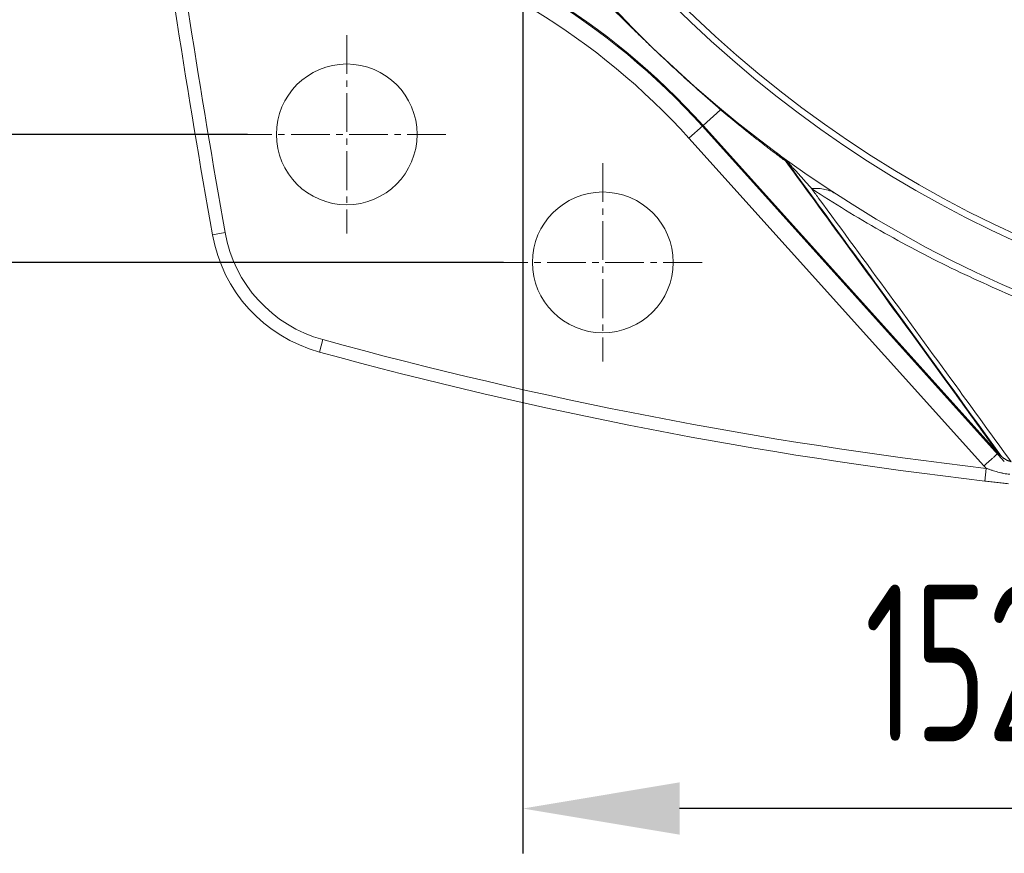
# Model space of a CAD drawing. Header units: millimetres. Extents: x 51337 to 61814, y -21781 to -12277.
# Tile 143 of 256: x 58405 to 58559, y -21143 to -21013. Entities that reach past the tile are written whole.
import ezdxf

# ---------------------------------------------------------------- set-up
doc = ezdxf.new("R2010")
doc.units = ezdxf.units.MM
doc.header["$LTSCALE"] = 0.3175
doc.linetypes.add('CENTER2', pattern=[28.575, 19.05, -3.175, 3.175, -3.175])
for name, color, linetype, lineweight in [('1轮廓实线层', 7, 'Continuous', 18), ('3中心线层', 1, 'CENTER2', 13), ('7标注层', 4, 'Continuous', 13)]:
    doc.layers.add(name, color=color, linetype=linetype, lineweight=lineweight)
doc.styles.add('PC_TEXTSTYLE', font='ISOCP.SHX', dxfattribs={"width": 0.707, "bigfont": 'GBCBIG.SHX'})
doc.dimstyles.new('GB_LINEAR', dxfattribs={"dimtxt": 3.5, "dimasz": 3.5, "dimexe": 1, "dimexo": 0, "dimgap": 1.5, "dimtad": 1, "dimdsep": 46, "dimtxsty": 'PC_TEXTSTYLE', "dimcen": 0, "dimclrd": 256, "dimclrt": 3, "dimadec": 0, "dimazin": 2, "dimtp": 0.1, "dimtm": 0.1, "dimtfac": 0.71, "dimtdec": 3, "dimtmove": 0, "dimatfit": 3, "dimfxl": 1, "dimtfill": 1, "dimarcsym": 0})

# ---------------------------------------------------------------- blocks, each defined once
blk = doc.blocks.new('*D65')
at = {"layer": '7标注层', "color": 0, "lineweight": -2, "transparency": 16777216}
for p, q in [((58440.38, -20730.71), (58370.25, -20730.71)), ((58440.38, -21030.71), (58370.25, -21030.71))]:
    blk.add_line(p, q, dxfattribs=at)
at = {"layer": '7标注层', "lineweight": -2, "transparency": 16777216}
blk.add_line((58377.25, -21006.21), (58377.25, -20755.21), dxfattribs=at)
at = {"layer": '7标注层', "lineweight": 18, "transparency": 16777216}
for points in [[(58381.34, -20755.21), (58373.17, -20755.21), (58377.25, -20730.71)], [(58373.17, -21006.21), (58381.34, -21006.21), (58377.25, -21030.71)]]:
    blk.add_solid(points, dxfattribs=at)
at = {"layer": 'Defpoints', "color": 0, "lineweight": 18, "transparency": 16777216}
for p in [(58377.25, -20730.71), (58440.38, -20730.71), (58440.38, -21030.71)]:
    blk.add_point(p, dxfattribs=at)
at = {"layer": '7标注层', "color": 3, "transparency": 16777216, "insert": (58354.5, -20880.71), "char_height": 24.5, "attachment_point": 5, "rotation": 90, "style": 'PC_TEXTSTYLE', "bg_fill": 3, "box_fill_scale": 1.1, "bg_fill_color": 257, "bg_fill_transparency": 0}
blk.add_mtext('300', dxfattribs=at)
blk = doc.blocks.new('*D66')
at = {"layer": '7标注层', "color": 0, "lineweight": -2, "transparency": 16777216}
for p, q in [((58480.38, -20710.71), (58324.88, -20710.71)), ((58480.38, -21050.71), (58324.88, -21050.71))]:
    blk.add_line(p, q, dxfattribs=at)
at = {"layer": '7标注层', "lineweight": -2, "transparency": 16777216}
blk.add_line((58331.88, -20735.21), (58331.88, -21026.21), dxfattribs=at)
at = {"layer": '7标注层', "lineweight": 18, "transparency": 16777216}
for points in [[(58335.97, -20735.21), (58327.8, -20735.21), (58331.88, -20710.71)], [(58327.8, -21026.21), (58335.97, -21026.21), (58331.88, -21050.71)]]:
    blk.add_solid(points, dxfattribs=at)
at = {"layer": 'Defpoints', "color": 0, "lineweight": 18, "transparency": 16777216}
for p in [(58480.38, -20710.71), (58331.88, -21050.71), (58480.38, -21050.71)]:
    blk.add_point(p, dxfattribs=at)
at = {"layer": '7标注层', "color": 3, "transparency": 16777216, "insert": (58309.13, -20880.71), "char_height": 24.5, "attachment_point": 5, "rotation": 90, "style": 'PC_TEXTSTYLE', "bg_fill": 3, "box_fill_scale": 1.1, "bg_fill_color": 257, "bg_fill_transparency": 0}
blk.add_mtext('340', dxfattribs=at)
blk = doc.blocks.new('*D70')
at = {"layer": '7标注层', "color": 0, "lineweight": -2, "transparency": 16777216}
for p, q in [((58483.38, -20743.71), (58483.38, -21143.05)), ((58635.88, -21098.9), (58635.88, -21143.05))]:
    blk.add_line(p, q, dxfattribs=at)
at = {"layer": '7标注层', "lineweight": -2, "transparency": 16777216}
blk.add_line((58611.38, -21136.05), (58507.88, -21136.05), dxfattribs=at)
at = {"layer": '7标注层', "lineweight": 18, "transparency": 16777216}
for points in [[(58507.88, -21131.96), (58507.88, -21140.13), (58483.38, -21136.05)], [(58611.38, -21140.13), (58611.38, -21131.96), (58635.88, -21136.05)]]:
    blk.add_solid(points, dxfattribs=at)
at = {"layer": 'Defpoints', "color": 0, "lineweight": 18, "transparency": 16777216}
for p in [(58483.38, -20743.71), (58635.88, -21098.9), (58483.38, -21136.05)]:
    blk.add_point(p, dxfattribs=at)
at = {"layer": '7标注层', "color": 3, "transparency": 16777216, "insert": (58559.63, -21113.3), "char_height": 24.5, "attachment_point": 5, "style": 'PC_TEXTSTYLE', "bg_fill": 3, "box_fill_scale": 1.1, "bg_fill_color": 257, "bg_fill_transparency": 0}
blk.add_mtext('152.5', dxfattribs=at)

msp = doc.modelspace()

# ---------------------------------------------------------------- linework, layer by layer
at = {"layer": '1轮廓实线层'}
for p, q in [((58511.56328, -21029.32157), (58514.29534, -21026.86161)), ((58511.56328, -21029.32157), (58509.33798, -21031.32524)), ((58558.61058, -21081.82949), (58511.43569, -21029.43645)), ((58511.56328, -21029.32157), (58557.66086, -21080.51811)), ((58555.43555, -21082.52179), (58509.33798, -21031.32524)), ((58436.87628, -21046.05293), (58434.90712, -21046.40276)), ((58452.14116, -21062.78946), (58451.61208, -21064.71821)), ((58555.79832, -21082.89496), (58555.56796, -21084.88165))]:
    msp.add_line(p, q, dxfattribs=at)
for centre, radius in [((58635.88175, -20880.71372), 183), ((58635.88175, -20880.71372), 182), ((58455.88175, -21030.71372), 11), ((58495.88175, -21050.71372), 11)]:
    msp.add_circle(centre, radius, dxfattribs=at)
for centre, radius, start, end in [((58635.88175, -20880.71372), 190, 6.8906438, 353.1093562), ((59981.33332, -20771.67379), 1570.64, 185.1786813, 190.07372926), ((59981.33332, -20771.67379), 1570.64, 185.1786813, 190.07372926), ((59981.33332, -20771.67379), 1568.64, 185.1786813, 190.07372926), ((58429.25332, -21103.43379), 110.58728, 42, 75.5718875), ((58429.25332, -21103.43379), 110.75898, 42, 75.5836195), ((58429.25332, -21103.43379), 107.76453, 42, 75.3738605), ((58457.74945, -21042.34473), 21.2, 190.073728, 254.6602597), ((58457.74945, -21042.34473), 23.2, 190.0737281, 254.6602597), ((58457.74945, -21042.34473), 23.2, 190.0737281, 254.6602597), ((58635.73332, -20393.51379), 694, 254.66025909, 263.38598632), ((58635.73332, -20393.51379), 696, 254.66025909, 263.38598632), ((58635.73332, -20393.51379), 696, 254.66025909, 263.38598632)]:
    msp.add_arc(centre, radius, start, end, dxfattribs=at)
for points, knots in [([(58514.29534, -21026.86161), (58513.1898, -21025.90584), (58512.09386, -21024.94391), (58510.46064, -21023.4884), (58509.91801, -21023.00113), (58509.10623, -21022.26668), (58508.70089, -21021.89857), (58508.22882, -21021.46748), (58507.99298, -21021.25151), (58507.87511, -21021.14342), (58507.81619, -21021.08935), (58507.78673, -21021.06231), (58507.772, -21021.04878), (58507.76463, -21021.04202), (58507.76095, -21021.03864), (58507.75911, -21021.03695), (58507.75819, -21021.03611), (58507.75779, -21021.03574), (58507.75753, -21021.0355), (58507.75743, -21021.03541), (58506.4602, -21019.84421), (58505.17827, -21018.64612), (58503.27206, -21016.83183), (58502.63943, -21016.22421), (58501.69385, -21015.30774), (58501.2219, -21014.84825), (58500.67257, -21014.30982), (58500.3982, -21014.04), (58500.26109, -21013.90493), (58500.19255, -21013.83736), (58500.15829, -21013.80356), (58500.14116, -21013.78666), (58500.13259, -21013.77821), (58500.12831, -21013.77398), (58500.12617, -21013.77187), (58500.1251, -21013.77081), (58500.12456, -21013.77029), (58500.1243, -21013.77002), (58500.12416, -21013.76989), (58500.12407, -21013.7698), (58500.12404, -21013.76977), (58499.03686, -21012.69701), (58497.96102, -21011.61875), (58496.36087, -21009.98871), (58495.82976, -21009.44326), (58495.03605, -21008.62144), (58494.63993, -21008.20961), (58494.17899, -21007.72745), (58493.94881, -21007.48593), (58493.83379, -21007.36506), (58493.77629, -21007.30459), (58493.74755, -21007.27435), (58493.73318, -21007.25923), (58493.726, -21007.25167), (58493.7224, -21007.24789), (58493.72061, -21007.246), (58493.71971, -21007.24506), (58493.71926, -21007.24458), (58493.71904, -21007.24435), (58493.71892, -21007.24423), (58493.71887, -21007.24418), (58493.71884, -21007.24414), (58493.71882, -21007.24412), (58492.45354, -21005.91245), (58491.20519, -21004.57246), (58488.73638, -21001.86622), (58487.5159, -21000.49998), (58486.30632, -20999.11644)], [0, 0, 0, 0, 0.0625, 0.0625, 0.09375, 0.09375, 0.109375, 0.1171875, 0.12109375, 0.123046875, 0.124023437, 0.124511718, 0.124755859, 0.124877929, 0.124938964, 0.124969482, 0.124984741, 0.12499237, 0.12499237, 0.125, 0.125, 0.187499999, 0.187499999, 0.218749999, 0.218749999, 0.234374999, 0.242187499, 0.246093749, 0.248046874, 0.249023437, 0.249511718, 0.249755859, 0.249877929, 0.249938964, 0.249969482, 0.24998474, 0.24999237, 0.249996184, 0.249998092, 0.249998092, 0.249999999, 0.249999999, 0.374999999, 0.374999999, 0.437499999, 0.437499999, 0.468749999, 0.484374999, 0.492187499, 0.496093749, 0.498046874, 0.499023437, 0.499511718, 0.499755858, 0.499877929, 0.499938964, 0.499969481, 0.49998474, 0.49999237, 0.499996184, 0.499998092, 0.499998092, 0.499999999, 0.499999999, 0.75, 0.75, 1, 1, 1, 1]), ([(58522.93191, -21033.4957), (58523.20087, -21033.69454), (58523.45981, -21033.90834), (58523.82994, -21034.24902), (58523.95027, -21034.3659), (58524.12585, -21034.54585), (58524.18356, -21034.6066), (58524.29728, -21034.72957), (58524.35327, -21034.79181), (58524.40844, -21034.85472)], [0, 0, 0, 0, 0.5, 0.5, 0.75, 0.75, 0.875, 0.875, 1, 1, 1, 1]), ([(58528.50925, -21039.18816), (58528.47705, -21039.15197), (58528.41309, -21039.08009), (58528.31764, -21038.97285), (58528.22339, -21038.86699), (58528.13032, -21038.7625), (58528.03846, -21038.65938), (58527.94779, -21038.55764), (58527.85831, -21038.45727), (58527.77004, -21038.35829), (58527.68297, -21038.26068), (58527.5971, -21038.16447), (58527.51244, -21038.06964), (58527.42899, -21037.9762), (58527.34674, -21037.88415), (58527.26571, -21037.79349), (58527.18588, -21037.70423), (58527.10727, -21037.61637), (58527.02988, -21037.52992), (58526.95369, -21037.44486), (58526.87873, -21037.36121), (58526.80498, -21037.27897), (58526.73246, -21037.19814), (58526.66115, -21037.11872), (58526.59106, -21037.04072), (58526.5222, -21036.96413), (58526.45456, -21036.88896), (58526.34058, -21036.76241), (58526.18447, -21036.58931), (58525.98993, -21036.3741), (58525.80966, -21036.17535), (58525.64369, -21035.99317), (58525.50074, -21035.83724), (58525.37792, -21035.70408), (58525.27254, -21035.59025), (58525.17193, -21035.48208), (58525.07613, -21035.37956), (58524.98513, -21035.28271), (58524.90956, -21035.20272), (58524.84873, -21035.13874), (58524.80197, -21035.08989), (58524.75728, -21035.04355), (58524.71468, -21034.9997), (58524.67415, -21034.95836), (58524.63571, -21034.91953), (58524.59935, -21034.8832), (58524.56508, -21034.84938), (58524.5329, -21034.81807), (58524.5028, -21034.78926), (58524.47478, -21034.76296), (58524.44884, -21034.73914), (58524.42493, -21034.71779), (58524.40302, -21034.69886), (58524.38301, -21034.68229), (58524.36482, -21034.66805), (58524.3486, -21034.65632), (58524.33475, -21034.6474), (58524.32339, -21034.64132), (58524.31434, -21034.6379), (58524.30746, -21034.63703), (58524.30268, -21034.63867), (58524.29999, -21034.64282), (58524.29938, -21034.64947), (58524.30086, -21034.65865), (58524.30443, -21034.67034), (58524.3101, -21034.68457), (58524.31787, -21034.70132), (58524.32774, -21034.72062), (58524.33971, -21034.74245), (58524.35379, -21034.76682), (58524.36999, -21034.79375), (58524.38825, -21034.82319), (58524.40159, -21034.84401), (58524.40845, -21034.85472)], [0, 0, 0, 0, 0.023176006, 0.046030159, 0.06856243, 0.090772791, 0.112661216, 0.134227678, 0.155472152, 0.176394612, 0.196995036, 0.217273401, 0.237229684, 0.256863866, 0.276175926, 0.295165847, 0.313833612, 0.332179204, 0.35020261, 0.367903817, 0.385282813, 0.40233959, 0.419074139, 0.435486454, 0.451576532, 0.46734437, 0.48278997, 0.497913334, 0.545202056, 0.588848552, 0.628853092, 0.665216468, 0.697940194, 0.721334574, 0.743435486, 0.764244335, 0.783762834, 0.801993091, 0.818937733, 0.828364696, 0.837237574, 0.845557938, 0.853327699, 0.860549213, 0.867225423, 0.873360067, 0.878957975, 0.884025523, 0.888571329, 0.892607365, 0.896150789, 0.899227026, 0.901875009, 0.904155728, 0.906163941, 0.908036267, 0.909938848, 0.91203065, 0.914433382, 0.917228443, 0.920467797, 0.924184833, 0.928401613, 0.933133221, 0.938390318, 0.944180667, 0.950510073, 0.95738298, 0.964802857, 0.972772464, 0.981294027, 0.990369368, 1, 1, 1, 1]), ([(58524.40846, -21034.85474), (58525.67069, -21036.57574), (58526.92809, -21038.29165), (58531.9158, -21045.10383), (58535.60972, -21050.16169), (58542.92487, -21060.20072), (58546.54609, -21065.18188), (58552.65921, -21073.60845), (58555.16748, -21077.07114), (58557.66087, -21080.51813)], [0, 0, 0, 0, 0.110380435, 0.110380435, 0.439456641, 0.439456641, 0.768532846, 0.768532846, 1, 1, 1, 1]), ([(58558.1736, -21081.03726), (58553.15747, -21074.10491), (58548.0846, -21067.11391), (58536.87467, -21051.71449), (58530.71204, -21043.27963), (58524.43734, -21034.72893)], [0, 0, 0, 0, 0.4583671, 0.4583671, 1, 1, 1, 1]), ([(58532.4154, -21040.07092), (58532.14321, -21039.8942), (58531.8528, -21039.74023), (58531.24191, -21039.48385), (58530.92145, -21039.38145), (58530.25872, -21039.23168), (58529.91649, -21039.18432), (58529.21966, -21039.14517), (58528.8651, -21039.15337), (58528.50923, -21039.18816)], [0, 0, 0, 0, 0.25, 0.25, 0.5, 0.5, 0.75, 0.75, 1, 1, 1, 1]), ([(58742.68518, -21039.55852), (58739.15526, -21041.85946), (58731.96071, -21046.22627), (58720.79395, -21052.05653), (58713.11955, -21055.45408), (58707.28529, -21057.81547), (58704.34855, -21058.94948), (58700.88978, -21060.1901), (58699.15246, -21060.78974), (58698.28185, -21061.08437), (58697.84606, -21061.2304), (58697.64362, -21061.29789), (58697.56379, -21061.32445), (58697.54578, -21061.33044), (58697.5431, -21061.33133), (58697.54225, -21061.33161), (58697.54189, -21061.33173), (58697.54164, -21061.33181), (58697.54155, -21061.33185), (58697.54017, -21061.3323), (58697.53406, -21061.33433), (58697.51818, -21061.33961), (58697.46443, -21061.35748), (58692.41103, -21063.03461), (58687.31091, -21064.50013), (58677.10142, -21066.99339), (58671.95252, -21068.03249), (58661.58965, -21069.6918), (58656.37568, -21070.31203), (58648.52358, -21070.92611), (58645.90102, -21071.0781), (58641.96162, -21071.22685), (58639.99053, -21071.28141), (58637.68898, -21071.31036), (58636.53778, -21071.31616), (58636.0032, -21071.31684), (58635.79244, -21071.31678), (58635.7436, -21071.31674), (58635.73589, -21071.31674), (58635.73204, -21071.31674), (58635.73064, -21071.31673), (58635.72797, -21071.31673), (58635.71592, -21071.31672), (58635.68247, -21071.31669), (58635.56472, -21071.31656), (58629.97684, -21071.3058), (58624.41567, -21071.0573), (58616.2302, -21070.34554), (58613.50637, -21070.05083), (58609.43014, -21069.52281), (58607.39441, -21069.23731), (58605.02409, -21068.86667), (58603.84018, -21068.67198), (58603.29081, -21068.5794), (58603.05843, -21068.53985), (58602.9845, -21068.52723), (58602.94753, -21068.52091), (58602.93103, -21068.51809), (58602.92509, -21068.51707), (58602.92377, -21068.51685), (58602.92322, -21068.51675), (58602.92141, -21068.51644), (58602.91778, -21068.51582), (58602.8368, -21068.50196), (58597.80656, -21067.63766), (58592.81562, -21066.57759), (58585.51304, -21064.72965), (58583.09029, -21064.06664), (58579.47518, -21063.00198), (58577.67238, -21062.45211), (58575.57783, -21061.78003), (58574.53279, -21061.43635), (58574.01083, -21061.26261), (58573.76862, -21061.1815), (58573.67316, -21061.14945), (58573.65104, -21061.14202), (58573.64755, -21061.14085), (58573.64609, -21061.14036), (58573.6459, -21061.14029), (58573.64541, -21061.14013), (58573.64469, -21061.13988), (58573.64009, -21061.13834), (58573.62798, -21061.13427), (58573.58536, -21061.11995), (58569.57972, -21059.77225), (58561.71027, -21056.8389), (58550.26623, -21051.7162), (58539.16695, -21045.86678), (58532.01702, -21041.49194), (58528.50923, -21039.18816)], [0, 0, 0, 0, 0.0625, 0.125, 0.1875, 0.1875, 0.21875, 0.234375, 0.2421875, 0.24609375, 0.248046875, 0.249023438, 0.249267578, 0.249298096, 0.249305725, 0.24930954, 0.249311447, 0.249311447, 0.249313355, 0.249313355, 0.249328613, 0.249389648, 0.249511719, 0.25, 0.3125, 0.3125, 0.375, 0.375, 0.4375, 0.4375, 0.46875, 0.46875, 0.484375, 0.4921875, 0.49609375, 0.498046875, 0.498535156, 0.498596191, 0.498626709, 0.498626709, 0.498641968, 0.498641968, 0.498657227, 0.498779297, 0.499023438, 0.5, 0.5625, 0.5625, 0.59375, 0.59375, 0.609375, 0.6171875, 0.62109375, 0.623046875, 0.623535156, 0.623779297, 0.623901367, 0.623962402, 0.623970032, 0.623970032, 0.623977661, 0.623977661, 0.62399292, 0.624023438, 0.625, 0.6875, 0.6875, 0.71875, 0.71875, 0.734375, 0.7421875, 0.74609375, 0.748046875, 0.749023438, 0.749267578, 0.749298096, 0.749313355, 0.749313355, 0.749317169, 0.749317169, 0.749320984, 0.749328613, 0.749389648, 0.749511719, 0.75, 0.8125, 0.875, 0.9375, 1, 1, 1, 1]), ([(58559.66712, -21081.8592), (58556.99164, -21078.17194), (58554.29902, -21074.46673), (58547.98575, -21065.79343), (58544.3509, -21060.81045), (58537.0077, -21050.76739), (58533.29937, -21045.70733), (58529.20317, -21040.13227), (58528.85639, -21039.6604), (58528.50925, -21039.18816)], [0, 0, 0, 0, 0.264555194, 0.264555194, 0.616041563, 0.616041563, 0.967527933, 0.967527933, 1, 1, 1, 1]), ([(58557.66087, -21080.51812), (58557.65234, -21080.5258), (58557.63055, -21080.54542), (58557.56126, -21080.60781), (58557.51375, -21080.65059), (58557.39468, -21080.7578), (58557.32313, -21080.82223), (58557.15852, -21080.97044), (58557.06546, -21081.05422), (58556.86116, -21081.23818), (58556.74991, -21081.33835), (58556.51317, -21081.55151), (58556.38768, -21081.66451), (58556.1269, -21081.89931), (58555.99163, -21082.02111), (58555.71608, -21082.26921), (58555.57582, -21082.3955), (58555.43556, -21082.5218)], [0, 0, 0, 0, 0.125, 0.125, 0.25, 0.25, 0.375, 0.375, 0.5, 0.5, 0.625, 0.625, 0.75, 0.75, 0.875, 0.875, 1, 1, 1, 1]), ([(58557.66088, -21080.51813), (58557.66494, -21080.5229), (58557.66907, -21080.52773), (58557.6773, -21080.5373), (58557.68965, -21080.55163), (58557.71866, -21080.58489), (58557.77737, -21080.6507), (58557.82888, -21080.7059), (58557.93351, -21080.81467), (58558.00539, -21080.885), (58558.15361, -21081.02114), (58558.22995, -21081.08695), (58558.38742, -21081.21373), (58558.46853, -21081.2747), (58558.59417, -21081.36216), (58558.63671, -21081.39065), (58558.72279, -21081.44594), (58558.76637, -21081.47279), (58558.89882, -21081.55078), (58558.98938, -21081.59942), (58559.12907, -21081.66664), (58559.17623, -21081.68807), (58559.27147, -21081.72867), (58559.36772, -21081.76708), (58559.46614, -21081.80079), (58559.54084, -21081.82417), (58559.5784, -21081.83538), (58559.62262, -21081.84759), (58559.64484, -21081.85347), (58559.65438, -21081.85594), (58559.66075, -21081.85758), (58559.66396, -21081.8584), (58559.66712, -21081.8592)], [0, 0, 0, 0, 0.0078125, 0.0078125, 0.015625, 0.03125, 0.0625, 0.125, 0.125, 0.25, 0.25, 0.375, 0.375, 0.5, 0.5, 0.5625, 0.5625, 0.625, 0.625, 0.75, 0.75, 0.8125, 0.8125, 0.875, 0.9375, 0.9375, 0.96875, 0.984375, 0.9921875, 0.99609375, 0.99609375, 1, 1, 1, 1]), ([(58555.79832, -21082.89496), (58555.94705, -21082.947), (58556.24471, -21083.04992), (58556.54333, -21083.14906), (58556.99242, -21083.29375), (58557.29335, -21083.38485), (58557.74872, -21083.50855), (58557.90117, -21083.54762), (58558.13106, -21083.60236), (58558.20788, -21083.61996), (58558.36172, -21083.65372), (58558.43876, -21083.66989), (58558.67031, -21083.71611), (58558.82523, -21083.74388), (58559.13628, -21083.79265), (58559.29241, -21083.81365), (58559.44921, -21083.83098)], [0, 0, 0, 0, 0.125, 0.25, 0.25, 0.5, 0.5, 0.625, 0.625, 0.6875, 0.6875, 0.75, 0.75, 0.875, 0.875, 1, 1, 1, 1]), ([(58559.28658, -21085.3027), (58559.13136, -21085.28555), (58558.97623, -21085.26835), (58558.66612, -21085.23387), (58558.51114, -21085.21659), (58558.04637, -21085.16459), (58557.73676, -21085.12975), (58557.11767, -21085.05965), (58556.49863, -21084.98914), (58555.87853, -21084.91766), (58555.56796, -21084.88165)], [0, 0, 0, 0, 0.125, 0.125, 0.25, 0.25, 0.5, 0.5, 0.75, 1, 1, 1, 1])]:
    msp.add_open_spline(points, degree=3, knots=knots, dxfattribs=at)
msp.add_rational_spline([(58513.32446, -21025.90225), (58513.84715, -21026.34347), (58514.29534, -21026.86161)], [1, 0.997325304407, 1], degree=2, dxfattribs=at)
for points, degree in [([(58524.40843, -21034.85471), (58519.22302, -21031.0212), (58514.29534, -21026.86161)], 2), ([(58555.79832, -21082.89496), (58555.67326, -21082.77581), (58555.55231, -21082.65146), (58555.43555, -21082.52179)], 3)]:
    msp.add_open_spline(points, degree=degree, dxfattribs=at)
at = {"layer": '3中心线层'}
for p, q in [((58455.88175, -21015.21372), (58455.88175, -21046.21372)), ((58471.38175, -21030.71372), (58440.38175, -21030.71372)), ((58495.88175, -21035.21372), (58495.88175, -21066.21372)), ((58511.38175, -21050.71372), (58480.38175, -21050.71372))]:
    msp.add_line(p, q, dxfattribs=at)

# ---------------------------------------------------------------- next in the draw order: dimensions: what is measured, and where the dimension line sits
at = {"layer": '7标注层'}
dim = msp.add_linear_dim(base=(58377.25301, -20730.71372), p1=(58440.38175, -21030.71372), p2=(58440.38175, -20730.71372), angle=90, dimstyle='GB_LINEAR', override={"dimscale": 7, "dimgap": 1.5, "dimtad": 1, "dimjust": 0, "dimdec": 2, "dimlfac": 1, "dimse1": 0, "dimse2": 0, "dimsd1": 0, "dimsd2": 0, "dimclrd": 256, "dimclre": 0, "dimtofl": 1}, dxfattribs=at)
dim.commit()
dim.dimension.update_dxf_attribs({"geometry": '*D65', "text_midpoint": (58354.50301, -20880.71372)})
dim = msp.add_linear_dim(base=(58483.38175, -21136.0463), p1=(58635.88175, -21098.89722), p2=(58483.38175, -20743.71372), dimstyle='GB_LINEAR', override={"dimscale": 7, "dimgap": 1.5, "dimtad": 1, "dimjust": 0, "dimdec": 2, "dimlfac": 1, "dimse1": 0, "dimse2": 0, "dimsd1": 0, "dimsd2": 0, "dimtofl": 1}, dxfattribs=at)
dim.commit()
dim.dimension.update_dxf_attribs({"geometry": '*D70', "text_midpoint": (58559.63175, -21113.2963)})

# ---------------------------------------------------------------- next in the draw order: dimensions: what is measured, and where the dimension line sits
dim = msp.add_linear_dim(base=(58331.88175, -21050.71372), p1=(58480.38175, -20710.71372), p2=(58480.38175, -21050.71372), angle=90, dimstyle='GB_LINEAR', override={"dimscale": 7, "dimgap": 1.5, "dimtad": 1, "dimjust": 0, "dimdec": 2, "dimlfac": 1, "dimse1": 0, "dimse2": 0, "dimsd1": 0, "dimsd2": 0, "dimclrd": 256, "dimclre": 0, "dimtofl": 1}, dxfattribs=at)
dim.commit()
dim.dimension.update_dxf_attribs({"geometry": '*D66', "text_midpoint": (58309.13175, -20880.71372)})

doc.saveas('drawing.dxf')
